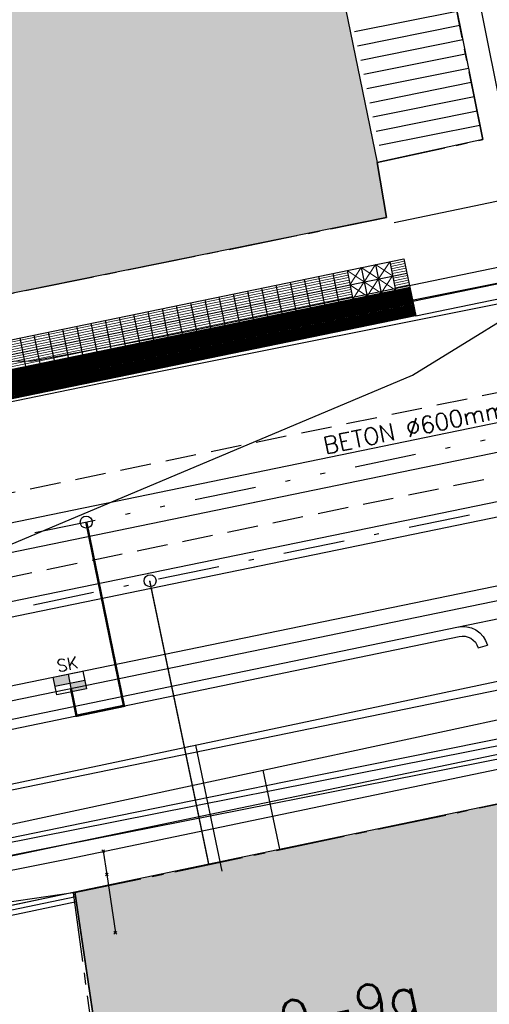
# Model space of a CAD drawing. Header units: metres. Extents: x 202952 to 203755, y 348959 to 349702.
# Tile 34 of 91: x 203283 to 203292, y 349345 to 349365. Entities that reach past the tile are written whole.
import ezdxf
from ezdxf.enums import TextEntityAlignment as Align

# ---------------------------------------------------------------- set-up
doc = ezdxf.new("R2010")
doc.units = ezdxf.units.M
for name, pattern in [('1-200 CENTER', [4.28625, 2.8575, -0.47625, 0.47625, -0.47625]), ('1-200 DASHDOT', [2.54, 1.27, -0.635, 0, -0.635]), ('1-200 DIVIDE', [3.175, 1.27, -0.635, 0, -0.635, 0, -0.635]), ('1-200 HIDDEN', [0.9525, 0.635, -0.3175]), ('PH 1-1 STREEP', [2, 1, -1])]:
    doc.linetypes.add(name, pattern=pattern)
for name, color, linetype in [('bgt.onbegroeidterreindeel', 252, 'Continuous'), ('PH-BEST-BEBOUWING', 1, 'Continuous'), ('PH-BEST-BEBOUWING-ARCERING', 254, 'Continuous'), ('PH-BEST-HUISNUMMER', 7, 'Continuous'), ('PH-BEST-KADASTRALE-GRENS', 240, '1-200 CENTER'), ('PH-BEST-KL-DATA_KPN', 12, '1-200 TELEFONIE-KPN'), ('PH-BEST-KL-DATA_ZIGGO BV', 12, '1-200 ZIGGO'), ('PH-BEST-KL-ET_MIDDENSPANNING_ENEXIS', 12, '1-200 MIDDENSPANNING'), ('PH-BEST-KL-GAS_LAGEDRUK_ENEXIS', 12, '1-200 GASLEIDING LAGE DRUK'), ('PH-BEST-KL-LAAGSPANNING-ENEXIS', 12, '1-200 LAAGSPANNING'), ('PH-BEST-KL-WATER-WML', 12, '1-200 WML'), ('PH-BEST-RIO-DICHTSCHUIMEN', 222, '1-200 BATTING'), ('PH-INM-BEBOUWING', 10, 'Continuous'), ('PH-INM-HEKWERK', 6, '1-200 HEKWERK'), ('PH-INM-KANTVERHARDING', 253, 'Continuous'), ('PH-NIEUW BUSPERRON-ELLEMENTEN', 115, 'Continuous'), ('PH-NIEUW-BAND-20-30', 115, 'Continuous'), ('PH-NIEUW-BLOKMARKERING BUSHALTE', 115, '1-200 HIDDEN'), ('PH-NIEUW-BUSPERRONBAND', 115, 'Continuous'), ('PH-RIO-HUISAANSLUITING-DWA', 210, '1-200 DASHDOT'), ('PH-RIO-KOLK', 240, 'Continuous'), ('PH-RIO-KOLKAANSLUITING', 150, '1-200 HIDDEN'), ('PH-RIO-STRENG-DWA', 240, '1-200 DASHDOT'), ('PH-RIO-STRENG-INFILTRATIE', 8, '1-200 HIDDEN'), ('PH-RIO-STRENG-IT', 150, '1-200 DIVIDE'), ('PH-RIO-TEKST', 7, 'Continuous')]:
    doc.layers.add(name, color=color, linetype=linetype)
doc.layers.add('PH-NIEUW-GELEIDELIJNTEGELS', color=115, linetype='Continuous', lineweight=13)
doc.styles.add('NLCS-ISO', font='txt')
doc.styles.add('ROMANS', font='romans.shx')
doc.linetypes.add('1-200 BATTING', pattern='A,1.27e-05,-0.127,[134,ltypeshp.shx,S=0.127,R=0,X=-0.127,Y=0],-0.254,[134,ltypeshp.shx,S=0.127,R=180,X=0.127,Y=0],-0.127', length=0.508013)
doc.linetypes.add('1-200 GASLEIDING LAGE DRUK', pattern='A,1.5,-0.6,["GAS LD",ROMANS,S=0.24,R=0,X=-0.5,Y=-0.12],-1', length=3.1)
doc.linetypes.add('1-200 HEKWERK', pattern='A,1.5,-0.4,["X",ROMANS,S=0.24,R=0,X=-0.275,Y=-0.12],-0.05', length=1.95)
doc.linetypes.add('1-200 LAAGSPANNING', pattern='A,1.5,-0.6,["LS",ROMANS,S=0.24,R=0,X=-0.45,Y=-0.12],-0.05', length=2.15)
doc.linetypes.add('1-200 MIDDENSPANNING', pattern='A,1.5,-0.6,["MS",ROMANS,S=0.24,R=0,X=-0.5,Y=-0.12],-0.05', length=2.15)
doc.linetypes.add('1-200 TELEFONIE-KPN', pattern='A,1.5,-0.6,["KPN",ROMANS,S=0.24,R=0,X=-0.5,Y=-0.12],-0.3', length=2.4)
doc.linetypes.add('1-200 WML', pattern='A,1.5,-0.6,["WML",ROMANS,S=0.24,R=0,X=-0.5,Y=-0.12],-0.3', length=2.4)
doc.linetypes.add('1-200 ZIGGO', pattern='A,1.5,-0.6,["ZIGGO",ROMANS,S=0.24,R=0,X=-0.5,Y=-0.12],-0.65', length=2.75)

# ---------------------------------------------------------------- blocks, each defined once
blk = doc.blocks.new('SKL-WTB_HULP_OVERIG-SO')
at = {"color": 0, "linetype": 'ByBlock', "lineweight": 18}
for points in [[(-0.14, 0.14), (0.14, -0.14)], [(0.14, 0.14), (-0.14, -0.14)]]:
    blk.add_lwpolyline(points, dxfattribs=at)
at = {"color": 0, "linetype": 'ByBlock', "lineweight": 18, "style": 'NLCS-ISO', "flags": 1}
for tag, p in [('TYPE', (1.5, 0)), ('LABEL', (1.5, -1.5)), ('OMSCHRIJVING', (1.5, -3))]:
    blk.add_attdef(tag, p, '', height=1, dxfattribs=at)
blk = doc.blocks.new('*U53')
h = blk.add_hatch(color=256)
h.paths.add_polyline_path([(0, 0.374), (-0.315, 0.374), (-0.315, 0.187), (0, 0.187)])
h.paths.add_polyline_path([(0, 0.187), (0, 0), (0.315, 0), (0.315, 0.187)])
blk.add_lwpolyline([(0.315, 0), (-0.315, 0), (-0.315, 0.374), (0.315, 0.374)], close=True)
for points in [[(-0.315, 0.374), (0, 0.374), (0, 0)], [(-0.315, 0.187), (0.315, 0.187)]]:
    blk.add_lwpolyline(points)
at = {"style": 'ROMANS'}
blk.add_attdef('SK', (-0.193, 0.454), '', height=0.25, dxfattribs=at)

msp = doc.modelspace()

# ---------------------------------------------------------------- hatches: boundary and pattern name
at = {"layer": 'PH-BEST-BEBOUWING-ARCERING'}
msp.add_hatch(color=256, dxfattribs=at).paths.add_polyline_path([(203275.65, 349358.848), (203274.35, 349365.21), (203276.472, 349365.639), (203277.045, 349365.755), (203279.15, 349366.18), (203277.8, 349372.87), (203280.62, 349373.44), (203279.99, 349376.52), (203283.941, 349377.324), (203284.56, 349374.24), (203287.4, 349374.81), (203287.62, 349373.71), (203287.62, 349373.712), (203290.04, 349361.96), (203290.23, 349360.82), (203280.68, 349358.89), (203280.45, 349359.82), (203276.995, 349359.12)])
msp.add_hatch(color=256, dxfattribs=at).paths.add_polyline_path([(203286.367, 349330.389), (203285.893, 349333.908), (203285.726, 349333.883), (203283.8, 349346.9), (203292.97, 349348.81), (203294.093, 349343.405), (203293.545, 349343.29), (203294.473, 349337.019), (203295.477, 349330.235), (203298.363, 349330.676), (203299.971, 349319.864), (203296.778, 349319.4), (203288.019, 349317.973)], flags=17)

# ---------------------------------------------------------------- linework, layer by layer
at = {"layer": 'bgt.onbegroeidterreindeel'}
for p, q in [((203282.383, 349346.601), (203283.8, 349346.9)), ((203283.8, 349346.9), (203285.726, 349333.883))]:
    msp.add_line(p, q, dxfattribs=at)
at = {"layer": 'PH-BEST-BEBOUWING'}
for points in [[(203275.65, 349358.848), (203274.35, 349365.21), (203276.472, 349365.639), (203277.045, 349365.755), (203279.15, 349366.18), (203277.8, 349372.87), (203280.62, 349373.44), (203279.99, 349376.52), (203283.941, 349377.324), (203284.56, 349374.24), (203287.4, 349374.81), (203287.62, 349373.71), (203289.86, 349374.16), (203292.22, 349362.43), (203290.04, 349361.96), (203290.23, 349360.82), (203280.68, 349358.89), (203280.45, 349359.82), (203276.995, 349359.12), (203275.65, 349358.848)], [(203286.367, 349330.389), (203285.893, 349333.908), (203285.726, 349333.883), (203283.8, 349346.9), (203292.97, 349348.81), (203294.093, 349343.405), (203293.545, 349343.29), (203294.473, 349337.019), (203295.477, 349330.235), (203298.363, 349330.676), (203299.971, 349319.864), (203296.778, 349319.4), (203288.019, 349317.973), (203286.367, 349330.389)]]:
    msp.add_lwpolyline(points, close=True, dxfattribs=at)
for points in [[(203287.62, 349373.71), (203290.04, 349361.96)], [(203274.84, 349345.01), (203283.8, 349346.9)], [(203274.881, 349344.814), (203283.829, 349346.703)]]:
    msp.add_lwpolyline(points, dxfattribs=at)
at = {"layer": 'PH-BEST-KADASTRALE-GRENS', "ltscale": 0.5}
for points in [[(203279.15, 349366.18), (203274.35, 349365.21), (203275.65, 349358.85), (203280.498, 349359.666), (203280.68, 349358.89), (203290.23, 349360.82), (203290.04, 349361.96), (203292.22, 349362.43), (203289.86, 349374.16), (203287.62, 349373.71), (203287.4, 349374.81), (203284.56, 349374.24), (203283.97, 349377.33), (203279.99, 349376.52), (203280.62, 349373.44), (203277.8, 349372.87), (203279.15, 349366.18)], [(203283.763, 349346.877), (203292.947, 349348.798), (203295.54, 349349.362)], [(203283.763, 349346.877), (203264.305, 349344.046), (203264.477, 349343.191)], [(203283.763, 349346.877), (203285.538, 349333.852), (203286.735, 349325.692), (203286.165, 349309.231)]]:
    msp.add_lwpolyline(points, dxfattribs=at)
at = {"layer": 'PH-BEST-KL-DATA_KPN'}
msp.add_lwpolyline([(203218.976, 349334.214), (203223.079, 349335.568), (203242.156, 349339.583), (203264.465, 349344.162), (203274.617, 349346.087), (203283.653, 349347.889), (203292.766, 349349.789), (203296.008, 349350.515)], dxfattribs=at)
at = {"layer": 'PH-BEST-KL-DATA_ZIGGO BV'}
for points in [[(203254.506, 349351.64), (203254.821, 349351.765), (203255.16, 349351.765), (203255.609, 349351.536), (203256.031, 349351.012), (203256.773, 349350.329), (203257.624, 349349.789), (203258.883, 349349.32), (203260.216, 349349.161), (203273.469, 349351.67), (203276.911, 349352.675), (203281.928, 349353.842), (203290.772, 349357.564), (203296.892, 349361.341), (203303.752, 349366.073), (203310.199, 349369.957), (203316.372, 349375.3), (203318.54, 349376.569), (203325.003, 349381.719)], [(203218.819, 349335.49), (203233.597, 349338.909), (203234.523, 349339.148), (203293.579, 349351.282), (203295.81, 349340.637)], [(203287.687, 349349.415), (203293.7, 349350.705)], [(203271.131, 349345.863), (203287.687, 349349.415)], [(203288.029, 349347.781), (203287.687, 349349.415)]]:
    msp.add_lwpolyline(points, dxfattribs=at)
at = {"layer": 'PH-BEST-KL-ET_MIDDENSPANNING_ENEXIS'}
msp.add_lwpolyline([(203252.485, 349350.745), (203253.475, 349350.787), (203254.299, 349351.336), (203254.445, 349351.54), (203254.632, 349351.707), (203255.151, 349351.798), (203255.609, 349351.536), (203257.619, 349349.779), (203260.216, 349349.161), (203266.729, 349350.388), (203273.469, 349351.67), (203276.911, 349352.675), (203281.928, 349353.842), (203290.772, 349357.564), (203296.892, 349361.341)], dxfattribs=at)
at = {"layer": 'PH-BEST-KL-GAS_LAGEDRUK_ENEXIS'}
for points in [[(203229.112, 349297.107), (203220.574, 349324.127), (203219.277, 349332.005), (203220.497, 349335.175), (203233.863, 349337.764), (203264.486, 349344.065), (203267.958, 349344.413), (203274.678, 349345.793), (203283.657, 349347.585), (203292.827, 349349.495), (203298.468, 349350.454), (203305.786, 349352.019), (203311.585, 349353.716), (203318.148, 349354.475), (203326.27, 349356.174), (203333.975, 349357.71)], [(203284.384, 349347.737), (203284.455, 349347.256)], [(203284.455, 349347.256), (203284.633, 349346.054)]]:
    msp.add_lwpolyline(points, dxfattribs=at)
at = {"layer": 'PH-BEST-KL-LAAGSPANNING-ENEXIS'}
for points in [[(203294.721, 349350.056), (203294.56, 349350.024), (203295.085, 349350.726), (203292.056, 349365.781)], [(203221.276, 349334.436), (203222.176, 349334.923), (203223.135, 349335.278), (203233.864, 349337.764), (203264.465, 349344.162), (203267.918, 349344.609), (203274.638, 349345.989), (203283.596, 349347.879), (203292.786, 349349.691), (203298.425, 349350.751), (203305.758, 349352.217), (203311.61, 349353.417), (203318.148, 349354.475), (203326.292, 349355.976), (203340.265, 349358.152), (203345.984, 349358.707), (203353.494, 349359.562), (203355.111, 349360.031), (203356.546, 349360.911)], [(203295.445, 349350.191), (203293.47, 349359.574), (203292.996, 349359.884), (203286.107, 349358.458), (203285.322, 349358.304), (203282.926, 349357.859), (203282.137, 349357.844), (203281.465, 349357.942)]]:
    msp.add_lwpolyline(points, dxfattribs=at)
at = {"layer": 'PH-BEST-KL-WATER-WML'}
for points in [[(203254.603, 349342.17), (203259.119, 349343.136), (203264.639, 349344.307), (203271.027, 349345.651), (203277.968, 349347.094), (203284.704, 349348.477), (203288.153, 349349.179), (203294.738, 349350.503), (203301.068, 349351.756), (203304.908, 349352.505), (203308.903, 349353.276), (203313.227, 349354.098), (203315.362, 349354.428), (203331.262, 349358.045), (203351.052, 349361.047), (203355.137, 349361.195), (203371.569, 349361.889)], [(203218.149, 349338.387), (203220.418, 349338.735), (203225.999, 349339.592), (203227.028, 349339.26), (203231.591, 349340.04), (203231.76, 349340.039), (203231.967, 349340.075), (203233.186, 349340.319), (203234.339, 349339.837), (203239.443, 349340.643), (203243.119, 349341.224), (203243.606, 349341.321), (203263.907, 349345.355), (203267.71, 349346.111), (203276.051, 349347.768), (203286.092, 349349.89), (203294.515, 349351.67)], [(203286.092, 349349.89), (203286.141, 349349.9), (203286.287, 349349.931), (203286.83, 349347.327)]]:
    msp.add_lwpolyline(points, dxfattribs=at)
at = {"layer": 'PH-BEST-RIO-DICHTSCHUIMEN'}
msp.add_line((203281.475, 349347.724), (203345.318, 349360.398), dxfattribs=at)
at = {"layer": 'PH-INM-BEBOUWING'}
for points in [[(203291.687, 349365.077), (203289.573, 349364.652)], [(203291.747, 349364.783), (203289.636, 349364.358)], [(203291.806, 349364.489), (203289.699, 349364.065)], [(203291.865, 349364.195), (203289.763, 349363.772)], [(203291.924, 349363.901), (203289.826, 349363.478)], [(203291.983, 349363.606), (203289.889, 349363.185)], [(203292.042, 349363.312), (203289.952, 349362.892)], [(203292.102, 349363.018), (203290.016, 349362.599)], [(203292.161, 349362.724), (203290.079, 349362.305)]]:
    msp.add_lwpolyline(points, dxfattribs=at)
at = {"layer": 'PH-INM-HEKWERK', "flags": 128}
msp.add_lwpolyline([(203274.854, 349344.941), (203283.814, 349346.805)], dxfattribs=at)
at = {"layer": 'PH-INM-KANTVERHARDING'}
for p, q in [((203291.686, 349352.366), (203298.356, 349353.733)), ((203292.123, 349351.939), (203292.316, 349351.992))]:
    msp.add_line(p, q, dxfattribs=at)
msp.add_lwpolyline([(203294.336, 349359.737), (203293.989, 349361.46), (203290.393, 349360.714)], dxfattribs=at)
at = {"layer": 'PH-INM-KANTVERHARDING', "flags": 128}
for points in [[(203276.214, 349356.165), (203284.278, 349357.819), (203294.024, 349359.769)], [(203276.179, 349355.723), (203284.361, 349357.407), (203294.107, 349359.357)]]:
    msp.add_lwpolyline(points, dxfattribs=at)
for points in [[(203217.025, 349334.585, -0.461272), (203221.482, 349340.772), (203226.933, 349341.138, 0.012257), (203241.12, 349342.292, 0.014651), (203246.946, 349343.132, 0.014836), (203252.785, 349344.328), (203259.827, 349345.789), (203269.789, 349347.841), (203280.366, 349350.022), (203291.686, 349352.366, -0.40296), (203292.316, 349351.992)], [(203217.155, 349334.634), (203217.215, 349334.649, -0.460144), (203221.497, 349340.573), (203226.945, 349340.939, 0.012257), (203241.142, 349342.093, 0.014653), (203246.98, 349342.935, 0.014829), (203252.828, 349344.133), (203259.868, 349345.593), (203269.829, 349347.645), (203280.406, 349349.826), (203291.73, 349352.171, -0.404918), (203292.123, 349351.939, -0.210866)]]:
    msp.add_lwpolyline(points, format="xyb", dxfattribs=at)
at = {"layer": 'PH-NIEUW BUSPERRON-ELLEMENTEN'}
for points in [[(203275.9, 349356.943), (203290.592, 349359.969)], [(203290.298, 349359.908), (203290.419, 349359.321)], [(203290.592, 349359.969), (203290.774, 349359.087)], [(203275.961, 349356.649), (203290.653, 349359.675)], [(203289.123, 349359.666), (203289.244, 349359.079)], [(203289.417, 349359.727), (203289.538, 349359.139)], [(203289.711, 349359.787), (203289.832, 349359.2)], [(203290.004, 349359.848), (203290.125, 349359.26)], [(203288.241, 349359.485), (203288.362, 349358.897)], [(203288.535, 349359.545), (203288.656, 349358.958)], [(203288.829, 349359.606), (203288.95, 349359.018)], [(203276.021, 349356.355), (203290.713, 349359.381)], [(203287.36, 349359.303), (203287.481, 349358.716)], [(203287.654, 349359.364), (203287.775, 349358.776)], [(203287.948, 349359.424), (203288.069, 349358.837)], [(203286.185, 349359.061), (203286.306, 349358.474)], [(203286.478, 349359.122), (203286.599, 349358.534)], [(203286.772, 349359.182), (203286.893, 349358.595)], [(203287.066, 349359.243), (203287.187, 349358.655)], [(203285.303, 349358.88), (203285.424, 349358.292)], [(203285.597, 349358.94), (203285.718, 349358.352)], [(203285.891, 349359.001), (203286.012, 349358.413)], [(203284.422, 349358.698), (203284.543, 349358.11)], [(203284.715, 349358.759), (203284.836, 349358.171)], [(203285.009, 349358.819), (203285.13, 349358.231)], [(203283.246, 349358.456), (203283.367, 349357.868)], [(203283.54, 349358.517), (203283.661, 349357.929)], [(203283.834, 349358.577), (203283.955, 349357.989)], [(203284.128, 349358.638), (203284.249, 349358.05)], [(203282.659, 349358.335), (203282.78, 349357.747)], [(203282.952, 349358.395), (203283.073, 349357.808)]]:
    msp.add_lwpolyline(points, dxfattribs=at)
at = {"layer": 'PH-NIEUW-BAND-20-30'}
for points in [[(203325.787, 349431.773), (203324.845, 349432.1), (203324.734, 349431.821), (203325.693, 349431.491, -0.320444), (203333.528, 349420.374), (203333.273, 349379.81, -0.354131), (203321.459, 349365.407), (203290.775, 349359.088), (203290.836, 349358.794), (203321.519, 349365.113, 0.354131), (203333.573, 349379.808), (203333.828, 349420.372, 0.320444), (203325.792, 349431.774)], [(203342.108, 349370.863), (203382.767, 349362.242), (203382.705, 349361.949), (203342.046, 349370.57, 0.307221), (203336.119, 349368.153, -0.197567), (203322.75, 349359.139), (203282.478, 349350.834), (203282.416, 349351.138), (203322.689, 349359.433, 0.197567), (203335.869, 349368.319, -0.307221), (203342.108, 349370.863)]]:
    msp.add_lwpolyline(points, format="xyb", close=True, dxfattribs=at)
at = {"layer": 'PH-NIEUW-BLOKMARKERING BUSHALTE', "linetype": 'PH 1-1 STREEP', "ltscale": 0.3, "const_width": 0.3, "flags": 128}
msp.add_lwpolyline([(203276.052, 349356.209), (203290.743, 349359.234)], dxfattribs=at)
at = {"layer": 'PH-NIEUW-BUSPERRONBAND', "color": 178, "const_width": 0.05}
for points in [[(203276.087, 349356.037), (203290.779, 349359.063)], [(203290.829, 349358.818), (203276.137, 349355.792)]]:
    msp.add_lwpolyline(points, dxfattribs=at)
at = {"layer": 'PH-NIEUW-BUSPERRONBAND', "color": 178}
for points in [[(203276.082, 349356.062), (203290.774, 349359.087)], [(203290.834, 349358.794), (203276.142, 349355.768)]]:
    msp.add_lwpolyline(points, dxfattribs=at)
at = {"layer": 'PH-NIEUW-BUSPERRONBAND', "const_width": 0.2}
msp.add_lwpolyline([(203276.112, 349355.915), (203290.804, 349358.94)], dxfattribs=at)
at = {"layer": 'PH-NIEUW-GELEIDELIJNTEGELS', "ltscale": 0.5}
for points in [[(203290.298, 349359.908), (203290.065, 349359.554), (203289.711, 349359.787), (203289.477, 349359.433), (203289.832, 349359.2), (203290.065, 349359.554), (203290.419, 349359.321)], [(203290.308, 349359.859), (203290.602, 349359.92)], [(203290.318, 349359.81), (203290.612, 349359.871)], [(203278.261, 349357.378), (203289.427, 349359.678)], [(203289.417, 349359.727), (203289.771, 349359.494), (203290.004, 349359.848), (203290.359, 349359.615), (203290.125, 349359.26), (203289.771, 349359.494), (203289.538, 349359.139)], [(203290.328, 349359.761), (203290.622, 349359.822)], [(203290.339, 349359.713), (203290.632, 349359.773)], [(203290.349, 349359.664), (203290.642, 349359.724)], [(203278.271, 349357.329), (203289.437, 349359.629)], [(203278.281, 349357.28), (203289.447, 349359.58)], [(203278.291, 349357.231), (203289.457, 349359.531)], [(203278.301, 349357.182), (203289.467, 349359.482)], [(203290.369, 349359.566), (203290.663, 349359.626)], [(203290.379, 349359.517), (203290.673, 349359.577)], [(203290.389, 349359.468), (203290.683, 349359.528)], [(203290.399, 349359.419), (203290.693, 349359.479)], [(203278.322, 349357.084), (203289.487, 349359.384)], [(203278.332, 349357.035), (203289.497, 349359.335)], [(203278.342, 349356.986), (203289.507, 349359.286)], [(203290.409, 349359.37), (203290.703, 349359.43)], [(203278.352, 349356.938), (203289.518, 349359.237)], [(203278.362, 349356.889), (203289.528, 349359.188)]]:
    msp.add_lwpolyline(points, dxfattribs=at)
at = {"layer": 'PH-RIO-HUISAANSLUITING-DWA', "ltscale": 0.5, "const_width": 0.03}
for points in [[(203285.342, 349353.323), (203286.012, 349350.11)], [(203286.012, 349350.11), (203286.56, 349347.475)]]:
    msp.add_lwpolyline(points, dxfattribs=at)
at = {"layer": 'PH-RIO-HUISAANSLUITING-DWA', "linetype": 'Continuous', "ltscale": 0.5}
msp.add_circle((203285.35, 349353.323), 0.125, dxfattribs=at)
at = {"layer": 'PH-RIO-KOLKAANSLUITING', "const_width": 0.05}
msp.add_lwpolyline([(203283.717, 349351.1), (203283.831, 349350.535), (203284.81, 349350.739), (203284.033, 349354.534)], dxfattribs=at)
at = {"layer": 'PH-RIO-KOLKAANSLUITING', "linetype": 'Continuous'}
msp.add_circle((203284.033, 349354.534), 0.125, dxfattribs=at)
at = {"layer": 'PH-RIO-STRENG-DWA', "linetype": 'Continuous'}
for p, q in [((203275.153, 349351.386), (203318.267, 349360.265)), ((203275.216, 349351.077), (203318.331, 349359.957))]:
    msp.add_line(p, q, dxfattribs=at)
at = {"layer": 'PH-RIO-STRENG-DWA'}
msp.add_lwpolyline([(203275.184, 349351.231), (203318.299, 349360.111)], dxfattribs=at)
at = {"layer": 'PH-RIO-STRENG-INFILTRATIE'}
for points in [[(203248.359, 349348.113), (203356.549, 349370.396), (203356.813, 349412.341)], [(203248.702, 349346.448), (203357.423, 349368.84)]]:
    msp.add_lwpolyline(points, dxfattribs=at)
at = {"layer": 'PH-RIO-STRENG-IT', "linetype": 'Continuous'}
for p, q in [((203276.303, 349353.248), (203313.523, 349360.914)), ((203276.424, 349352.661), (203313.644, 349360.326))]:
    msp.add_line(p, q, dxfattribs=at)
at = {"layer": 'PH-RIO-STRENG-IT'}
msp.add_line((203276.363, 349352.954), (203313.583, 349360.62), dxfattribs=at)

# ---------------------------------------------------------------- block references
at = {"layer": 'PH-BEST-KL-GAS_LAGEDRUK_ENEXIS', "xscale": 0.2, "yscale": 0.2, "zscale": 0.2}
for p in [(203284.384, 349347.737), (203284.455, 349347.256), (203284.633, 349346.054)]:
    msp.add_blockref('SKL-WTB_HULP_OVERIG-SO', p, dxfattribs=at)
at = {"layer": 'PH-RIO-KOLK', "rotation": 11.47348689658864}
msp.add_blockref('*U53', (203283.731, 349351.027), dxfattribs=at).add_auto_attribs({'SK': 'SK'})

# ---------------------------------------------------------------- texts
at = {"layer": 'PH-BEST-HUISNUMMER', "style": 'ROMANS'}
msp.add_text('9-9a', height=0.8, rotation=11.8, dxfattribs=at).set_placement((203289.462, 349344.504), align=Align.MIDDLE_CENTER)
at = {"layer": 'PH-RIO-TEKST', "style": 'ROMANS'}
msp.add_text('BETON %%C600mm L= 38.5m ', height=0.35, rotation=11.6376, dxfattribs=at).set_placement((203288.968, 349355.934))

doc.saveas('drawing.dxf')
